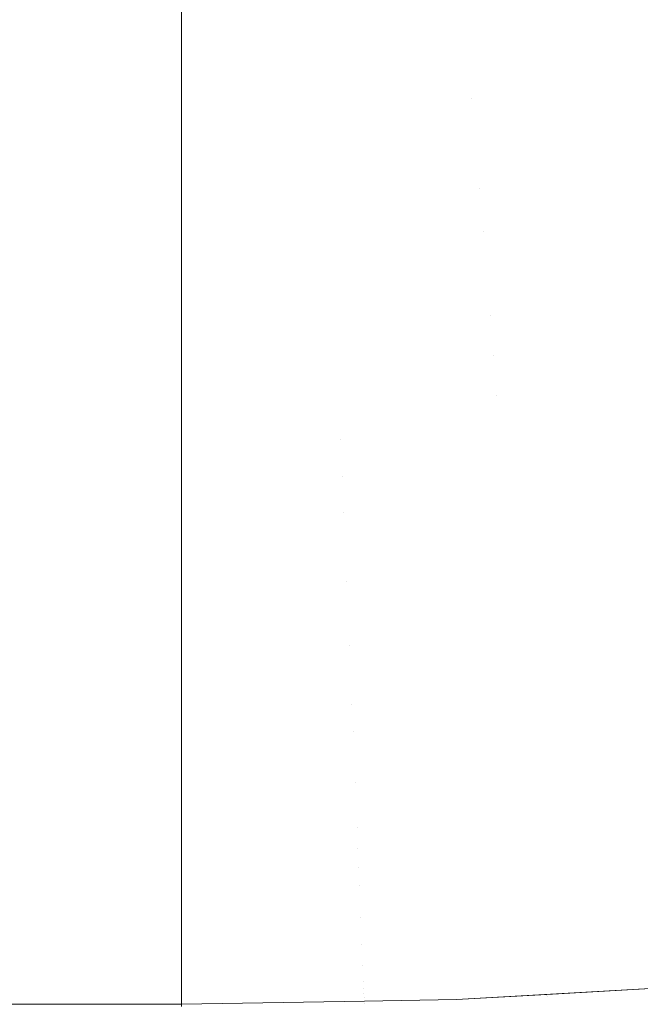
# Model space of a CAD drawing. Header units: centimetres. Extents: x -35.1 to 36.2, y 4.2 to 6.
# Tile 222 of 256: x 11.9935 to 12.0219, y 4.5002 to 4.5452. Entities that reach past the tile are written whole.
import ezdxf

# ---------------------------------------------------------------- set-up
doc = ezdxf.new("R2010")
doc.units = ezdxf.units.CM
doc.header["$LTSCALE"] = 2.54
doc.layers.add('Lucido design-1', color=7, linetype='Continuous')

# ---------------------------------------------------------------- blocks, each defined once
blk = doc.blocks.new('Gruppo-4-1')
at = {"color": 7, "linetype": 'Continuous', "lineweight": 9}
blk.add_3dface([(-34.952766, 5.900212, -2276.22217), (-34.952766, 4.300212, -2276.22217), (36.079692, 4.300212, -2276.22217), (36.079692, 5.900212, -2276.22217)], dxfattribs=at)
for points, invisible_edges in [([(12.013993, 4.543669, -2276.639901), (12.013815, 4.545793, -2276.63847), (12.026663, 4.546695, -2276.63847), (12.027018, 4.544583, -2276.639901)], 15), ([(12.000892, 4.542854, -2276.640255), (-10.873967, 4.542854, -2276.640255), (-10.873967, 4.546482, -2276.637831), (12.000892, 4.546482, -2276.637831)], 5), ([(12.000892, 4.542854, -2276.640255), (12.000892, 4.546482, -2276.637831), (12.013815, 4.545793, -2276.63847), (12.013993, 4.543669, -2276.639901)], 14), ([(12.027018, 4.544583, -2276.639901), (12.027367, 4.542504, -2276.64139), (12.014168, 4.541577, -2276.64139), (12.013993, 4.543669, -2276.639901)], 15), ([(12.013993, 4.543669, -2276.639901), (12.014168, 4.541577, -2276.64139), (12.000892, 4.542854, -2276.640255)], 11), ([(12.000892, 4.539336, -2276.642835), (-10.873967, 4.539336, -2276.642835), (-10.873967, 4.542854, -2276.640255), (12.000892, 4.542854, -2276.640255)], 5), ([(12.000892, 4.539336, -2276.642835), (12.000892, 4.542854, -2276.640255), (12.014168, 4.541577, -2276.64139)], 10), ([(12.01434, 4.53952, -2276.642934), (12.014168, 4.541577, -2276.64139), (12.027367, 4.542504, -2276.64139), (12.02771, 4.540459, -2276.642934)], 15), ([(12.014168, 4.541577, -2276.64139), (12.01434, 4.53952, -2276.642934), (12.000892, 4.539336, -2276.642835)], 11), ([(12.02771, 4.540459, -2276.642934), (12.028047, 4.538451, -2276.644535), (12.014509, 4.5375, -2276.644535), (12.01434, 4.53952, -2276.642934)], 15), ([(12.000892, 4.539336, -2276.642835), (12.01434, 4.53952, -2276.642934), (12.014509, 4.5375, -2276.644535)], 11), ([(12.000892, 4.535933, -2276.645566), (-10.873967, 4.535933, -2276.645566), (-10.873967, 4.539336, -2276.642835), (12.000892, 4.539336, -2276.642835)], 5), ([(12.014509, 4.5375, -2276.644535), (12.000892, 4.535933, -2276.645566), (12.000892, 4.539336, -2276.642835)], 9), ([(12.014675, 4.53552, -2276.646189), (12.014509, 4.5375, -2276.644535), (12.028047, 4.538451, -2276.644535), (12.028378, 4.536482, -2276.646189)], 15), ([(12.000892, 4.535933, -2276.645566), (12.014509, 4.5375, -2276.644535), (12.014675, 4.53552, -2276.646189)], 11), ([(12.028378, 4.536482, -2276.646189), (12.028701, 4.534554, -2276.647895), (12.014837, 4.533581, -2276.647895), (12.014675, 4.53552, -2276.646189)], 15), ([(12.000892, 4.532653, -2276.648442), (-10.873967, 4.532653, -2276.648442), (-10.873967, 4.535933, -2276.645566), (12.000892, 4.535933, -2276.645566)], 5), ([(12.014675, 4.53552, -2276.646189), (12.014837, 4.533581, -2276.647895), (12.000892, 4.532653, -2276.648442), (12.000892, 4.535933, -2276.645566)], 11), ([(12.014996, 4.531685, -2276.649653), (12.014837, 4.533581, -2276.647895), (12.028701, 4.534554, -2276.647895), (12.029018, 4.532669, -2276.649653)], 15), ([(12.000892, 4.532653, -2276.648442), (12.014837, 4.533581, -2276.647895), (12.014996, 4.531685, -2276.649653)], 11), ([(12.000892, 4.532653, -2276.648442), (12.000892, 4.529501, -2276.651459), (-10.873967, 4.529501, -2276.651459), (-10.873967, 4.531371, -2276.649669)], 10), ([(-10.873967, 4.531371, -2276.649669), (-10.873967, 4.532653, -2276.648442), (12.000892, 4.532653, -2276.648442)], 10), ([(12.000892, 4.529501, -2276.651459), (12.000892, 4.532653, -2276.648442), (12.014996, 4.531685, -2276.649653)], 10), ([(12.029018, 4.532669, -2276.649653), (12.029326, 4.53083, -2276.651459), (12.015151, 4.529834, -2276.651459), (12.014996, 4.531685, -2276.649653)], 15), ([(12.014996, 4.531685, -2276.649653), (12.015151, 4.529834, -2276.651459), (12.000892, 4.529501, -2276.651459)], 11), ([(12.015151, 4.529834, -2276.651459), (12.029326, 4.53083, -2276.651459), (12.02248, 4.528451, -2276.653313)], 11), ([(12.000892, 4.527711, -2276.653329), (12.000892, 4.529501, -2276.651459), (12.015151, 4.529834, -2276.651459)], 10), ([(12.015151, 4.529834, -2276.651459), (12.015302, 4.528031, -2276.653313), (12.000892, 4.527711, -2276.653329)], 11), ([(12.02248, 4.528451, -2276.653313), (12.015302, 4.528031, -2276.653313), (12.015151, 4.529834, -2276.651459)], 11), ([(-10.873967, 4.527711, -2276.653329), (-10.873967, 4.529501, -2276.651459), (12.000892, 4.529501, -2276.651459), (12.000892, 4.527711, -2276.653329)], 10), ([(12.0227, 4.526702, -2276.655213), (12.015449, 4.526277, -2276.655213), (12.015302, 4.528031, -2276.653313), (12.02248, 4.528451, -2276.653313)], 15), ([(12.000892, 4.526484, -2276.654611), (12.000892, 4.527711, -2276.653329), (12.015302, 4.528031, -2276.653313)], 10), ([(12.015302, 4.528031, -2276.653313), (12.015449, 4.526277, -2276.655213), (12.000892, 4.526484, -2276.654611)], 11), ([(12.000892, 4.527711, -2276.653329), (12.000892, 4.526484, -2276.654611), (-10.873967, 4.526484, -2276.654611), (-10.873967, 4.527711, -2276.653329)], 10), ([(-10.873967, 4.525948, -2276.655222), (-10.873967, 4.526484, -2276.654611), (12.000892, 4.526484, -2276.654611), (12.000892, 4.525948, -2276.655222)], 10), ([(12.000892, 4.526484, -2276.654611), (12.015449, 4.526277, -2276.655213), (12.008176, 4.526022, -2276.655213)], 11), ([(12.008176, 4.526022, -2276.655213), (12.000892, 4.525948, -2276.655222), (12.000892, 4.526484, -2276.654611)], 9), ([(12.022914, 4.525002, -2276.657156), (12.015591, 4.524574, -2276.657156), (12.015449, 4.526277, -2276.655213), (12.0227, 4.526702, -2276.655213)], 15), ([(12.000892, 4.525948, -2276.655222), (12.000892, 4.523608, -2276.657891), (-10.873967, 4.523608, -2276.657891), (-10.873967, 4.525948, -2276.655222)], 10), ([(12.008247, 4.524317, -2276.657156), (12.000892, 4.523608, -2276.657891), (12.000892, 4.525948, -2276.655222), (12.008176, 4.526022, -2276.655213)], 13), ([(12.008176, 4.526022, -2276.655213), (12.015449, 4.526277, -2276.655213), (12.015591, 4.524574, -2276.657156), (12.008247, 4.524317, -2276.657156)], 15), ([(12.023121, 4.523356, -2276.65914), (12.015729, 4.522923, -2276.65914), (12.015591, 4.524574, -2276.657156), (12.022914, 4.525002, -2276.657156)], 15), ([(12.008316, 4.522663, -2276.65914), (12.000892, 4.523608, -2276.657891), (12.008247, 4.524317, -2276.657156)], 11), ([(12.008247, 4.524317, -2276.657156), (12.015591, 4.524574, -2276.657156), (12.015729, 4.522923, -2276.65914), (12.008316, 4.522663, -2276.65914)], 15), ([(12.000892, 4.520877, -2276.661294), (-10.873967, 4.520877, -2276.661294), (-10.873967, 4.523608, -2276.657891), (12.000892, 4.523608, -2276.657891)], 5), ([(12.000892, 4.520877, -2276.661294), (12.000892, 4.523608, -2276.657891), (12.008316, 4.522663, -2276.65914)], 10), ([(12.023321, 4.521762, -2276.661164), (12.015863, 4.521326, -2276.661164), (12.015729, 4.522923, -2276.65914), (12.023121, 4.523356, -2276.65914)], 15), ([(12.008316, 4.522663, -2276.65914), (12.015729, 4.522923, -2276.65914), (12.015863, 4.521326, -2276.661164), (12.008383, 4.521064, -2276.661164)], 15), ([(12.008316, 4.522663, -2276.65914), (12.008383, 4.521064, -2276.661164), (12.000892, 4.520877, -2276.661294)], 11), ([(12.023514, 4.520224, -2276.663225), (12.015992, 4.519784, -2276.663225), (12.015863, 4.521326, -2276.661164), (12.023321, 4.521762, -2276.661164)], 15), ([(12.000892, 4.520877, -2276.661294), (12.008383, 4.521064, -2276.661164), (12.008448, 4.51952, -2276.663225)], 11), ([(12.008383, 4.521064, -2276.661164), (12.015863, 4.521326, -2276.661164), (12.015992, 4.519784, -2276.663225), (12.008448, 4.51952, -2276.663225)], 15), ([(12.000892, 4.518297, -2276.664812), (-10.873967, 4.518297, -2276.664812), (-10.873967, 4.520877, -2276.661294), (12.000892, 4.520877, -2276.661294)], 5), ([(12.008448, 4.51952, -2276.663225), (12.000892, 4.518297, -2276.664812), (12.000892, 4.520877, -2276.661294)], 9), ([(12.023701, 4.518742, -2276.665321), (12.016116, 4.518299, -2276.665321), (12.015992, 4.519784, -2276.663225), (12.023514, 4.520224, -2276.663225)], 15), ([(12.008448, 4.51952, -2276.663225), (12.015992, 4.519784, -2276.663225), (12.016116, 4.518299, -2276.665321), (12.00851, 4.518032, -2276.665321)], 15), ([(12.00851, 4.518032, -2276.665321), (12.000892, 4.518297, -2276.664812), (12.008448, 4.51952, -2276.663225)], 11), ([(12.02388, 4.517318, -2276.667449), (12.016236, 4.516871, -2276.667449), (12.016116, 4.518299, -2276.665321), (12.023701, 4.518742, -2276.665321)], 15), ([(12.000892, 4.515873, -2276.66844), (-10.873967, 4.515873, -2276.66844), (-10.873967, 4.518297, -2276.664812), (12.000892, 4.518297, -2276.664812)], 5), ([(12.00857, 4.516602, -2276.667449), (12.000892, 4.515873, -2276.66844), (12.000892, 4.518297, -2276.664812), (12.00851, 4.518032, -2276.665321)], 13), ([(12.00851, 4.518032, -2276.665321), (12.016116, 4.518299, -2276.665321), (12.016236, 4.516871, -2276.667449), (12.00857, 4.516602, -2276.667449)], 15), ([(12.024051, 4.515952, -2276.669608), (12.01635, 4.515501, -2276.669608), (12.016236, 4.516871, -2276.667449), (12.02388, 4.517318, -2276.667449)], 15), ([(12.008627, 4.515231, -2276.669608), (12.000892, 4.515873, -2276.66844), (12.00857, 4.516602, -2276.667449)], 11), ([(12.00857, 4.516602, -2276.667449), (12.016236, 4.516871, -2276.667449), (12.01635, 4.515501, -2276.669608), (12.008627, 4.515231, -2276.669608)], 15), ([(12.000892, 4.513609, -2276.67217), (-10.873967, 4.513609, -2276.67217), (-10.873967, 4.515873, -2276.66844), (12.000892, 4.515873, -2276.66844)], 5), ([(12.008682, 4.513919, -2276.671794), (12.000892, 4.513609, -2276.67217), (12.000892, 4.515873, -2276.66844), (12.008627, 4.515231, -2276.669608)], 13), ([(12.024216, 4.514645, -2276.671794), (12.01646, 4.514191, -2276.671794), (12.01635, 4.515501, -2276.669608), (12.024051, 4.515952, -2276.669608)], 15), ([(12.008627, 4.515231, -2276.669608), (12.01635, 4.515501, -2276.669608), (12.01646, 4.514191, -2276.671794), (12.008682, 4.513919, -2276.671794)], 15), ([(12.024372, 4.513398, -2276.674006), (12.016565, 4.512941, -2276.674006), (12.01646, 4.514191, -2276.671794), (12.024216, 4.514645, -2276.671794)], 15), ([(12.008734, 4.512667, -2276.674006), (12.000892, 4.513609, -2276.67217), (12.008682, 4.513919, -2276.671794)], 11), ([(12.008682, 4.513919, -2276.671794), (12.01646, 4.514191, -2276.671794), (12.016565, 4.512941, -2276.674006), (12.008734, 4.512667, -2276.674006)], 15), ([(12.000892, 4.511511, -2276.675995), (-10.873967, 4.511511, -2276.675995), (-10.873967, 4.513609, -2276.67217), (12.000892, 4.513609, -2276.67217)], 5), ([(12.000892, 4.511511, -2276.675995), (12.000892, 4.513609, -2276.67217), (12.008734, 4.512667, -2276.674006)], 10), ([(12.024521, 4.512212, -2276.676241), (12.016664, 4.511752, -2276.676241), (12.016565, 4.512941, -2276.674006), (12.024372, 4.513398, -2276.674006)], 15), ([(12.008734, 4.512667, -2276.674006), (12.016565, 4.512941, -2276.674006), (12.016664, 4.511752, -2276.676241), (12.008784, 4.511476, -2276.676241)], 15), ([(12.008734, 4.512667, -2276.674006), (12.008784, 4.511476, -2276.676241), (12.000892, 4.511511, -2276.675995)], 11), ([(12.024663, 4.511086, -2276.678496), (12.016759, 4.510624, -2276.678496), (12.016664, 4.511752, -2276.676241), (12.024521, 4.512212, -2276.676241)], 15), ([(12.008784, 4.511476, -2276.676241), (12.016664, 4.511752, -2276.676241), (12.016759, 4.510624, -2276.678496), (12.008831, 4.510346, -2276.678496)], 15), ([(12.000892, 4.509581, -2276.679908), (-10.873967, 4.509581, -2276.679908), (-10.873967, 4.511511, -2276.675995), (12.000892, 4.511511, -2276.675995)], 5), ([(12.000892, 4.511511, -2276.675995), (12.008784, 4.511476, -2276.676241), (12.008831, 4.510346, -2276.678496)], 11), ([(12.008831, 4.510346, -2276.678496), (12.000892, 4.509581, -2276.679908), (12.000892, 4.511511, -2276.675995)], 9), ([(12.024797, 4.510022, -2276.680769), (12.016848, 4.509557, -2276.680769), (12.016759, 4.510624, -2276.678496), (12.024663, 4.511086, -2276.678496)], 15), ([(12.008876, 4.509278, -2276.680769), (12.000892, 4.509581, -2276.679908), (12.008831, 4.510346, -2276.678496)], 11), ([(12.008831, 4.510346, -2276.678496), (12.016759, 4.510624, -2276.678496), (12.016848, 4.509557, -2276.680769), (12.008876, 4.509278, -2276.680769)], 15), ([(12.024923, 4.50902, -2276.683058), (12.016932, 4.508553, -2276.683058), (12.016848, 4.509557, -2276.680769), (12.024797, 4.510022, -2276.680769)], 15), ([(12.000892, 4.507824, -2276.683902), (-10.873967, 4.507824, -2276.683902), (-10.873967, 4.509581, -2276.679908), (12.000892, 4.509581, -2276.679908)], 5), ([(12.008918, 4.508272, -2276.683058), (12.000892, 4.507824, -2276.683902), (12.000892, 4.509581, -2276.679908), (12.008876, 4.509278, -2276.680769)], 13), ([(12.008876, 4.509278, -2276.680769), (12.016848, 4.509557, -2276.680769), (12.016932, 4.508553, -2276.683058), (12.008918, 4.508272, -2276.683058)], 15), ([(12.025041, 4.508079, -2276.68536), (12.017011, 4.50761, -2276.68536), (12.016932, 4.508553, -2276.683058), (12.024923, 4.50902, -2276.683058)], 15), ([(12.008918, 4.508272, -2276.683058), (12.016932, 4.508553, -2276.683058), (12.017011, 4.50761, -2276.68536), (12.008957, 4.507327, -2276.68536)], 15), ([(12.008957, 4.507327, -2276.68536), (12.000892, 4.507824, -2276.683902), (12.008918, 4.508272, -2276.683058)], 11), ([(12.025151, 4.5072, -2276.687674), (12.017085, 4.506729, -2276.687674), (12.017011, 4.50761, -2276.68536), (12.025041, 4.508079, -2276.68536)], 15), ([(12.000892, 4.506243, -2276.687968), (-10.873967, 4.506243, -2276.687968), (-10.873967, 4.507824, -2276.683902), (12.000892, 4.507824, -2276.683902)], 5), ([(12.000892, 4.506243, -2276.687968), (12.000892, 4.507824, -2276.683902), (12.008957, 4.507327, -2276.68536)], 10), ([(12.008957, 4.507327, -2276.68536), (12.017011, 4.50761, -2276.68536), (12.017085, 4.506729, -2276.687674), (12.008994, 4.506445, -2276.687674)], 15), ([(12.008957, 4.507327, -2276.68536), (12.008994, 4.506445, -2276.687674), (12.000892, 4.506243, -2276.687968)], 11), ([(12.025254, 4.506383, -2276.689995), (12.017153, 4.505909, -2276.689995), (12.017085, 4.506729, -2276.687674), (12.025151, 4.5072, -2276.687674)], 15), ([(12.008994, 4.506445, -2276.687674), (12.017085, 4.506729, -2276.687674), (12.017153, 4.505909, -2276.689995), (12.009029, 4.505625, -2276.689995)], 15), ([(12.000892, 4.50484, -2276.692099), (-10.873967, 4.50484, -2276.692099), (-10.873967, 4.506243, -2276.687968), (12.000892, 4.506243, -2276.687968)], 5), ([(12.009029, 4.505625, -2276.689995), (12.000892, 4.506243, -2276.687968), (12.008994, 4.506445, -2276.687674)], 11), ([(12.000892, 4.50484, -2276.692099), (12.000892, 4.506243, -2276.687968), (12.009029, 4.505625, -2276.689995)], 10), ([(12.025349, 4.505627, -2276.692323), (12.017217, 4.505152, -2276.692323), (12.017153, 4.505909, -2276.689995), (12.025254, 4.506383, -2276.689995)], 15), ([(12.009029, 4.505625, -2276.689995), (12.017153, 4.505909, -2276.689995), (12.017217, 4.505152, -2276.692323), (12.00906, 4.504866, -2276.692323)], 15), ([(12.009029, 4.505625, -2276.689995), (12.00906, 4.504866, -2276.692323), (12.000892, 4.50484, -2276.692099)], 11), ([(12.025436, 4.504932, -2276.694654), (12.017275, 4.504455, -2276.694654), (12.017217, 4.505152, -2276.692323), (12.025349, 4.505627, -2276.692323)], 15), ([(12.000892, 4.503619, -2276.696288), (-10.873967, 4.503619, -2276.696288), (-10.873967, 4.50484, -2276.692099), (12.000892, 4.50484, -2276.692099)], 5), ([(12.000892, 4.50484, -2276.692099), (12.00906, 4.504866, -2276.692323), (12.00909, 4.504168, -2276.694654)], 11), ([(12.00909, 4.504168, -2276.694654), (12.000892, 4.503619, -2276.696288), (12.000892, 4.50484, -2276.692099)], 9), ([(12.00906, 4.504866, -2276.692323), (12.017217, 4.505152, -2276.692323), (12.017275, 4.504455, -2276.694654), (12.00909, 4.504168, -2276.694654)], 15), ([(12.025516, 4.504298, -2276.696987), (12.017328, 4.503819, -2276.696987), (12.017275, 4.504455, -2276.694654), (12.025436, 4.504932, -2276.694654)], 15), ([(12.00909, 4.504168, -2276.694654), (12.017275, 4.504455, -2276.694654), (12.017328, 4.503819, -2276.696987), (12.009116, 4.503531, -2276.696987)], 15), ([(12.009116, 4.503531, -2276.696987), (12.000892, 4.503619, -2276.696288), (12.00909, 4.504168, -2276.694654)], 11), ([(12.025588, 4.503723, -2276.699319), (12.017376, 4.503243, -2276.699319), (12.017328, 4.503819, -2276.696987), (12.025516, 4.504298, -2276.696987)], 15), ([(12.000892, 4.502582, -2276.700526), (-10.873967, 4.502582, -2276.700526), (-10.873967, 4.503619, -2276.696288), (12.000892, 4.503619, -2276.696288)], 5), ([(12.00914, 4.502954, -2276.699319), (12.000892, 4.502582, -2276.700526), (12.000892, 4.503619, -2276.696288), (12.009116, 4.503531, -2276.696987)], 13), ([(12.009116, 4.503531, -2276.696987), (12.017328, 4.503819, -2276.696987), (12.017376, 4.503243, -2276.699319), (12.00914, 4.502954, -2276.699319)], 15), ([(12.025653, 4.503208, -2276.701649), (12.01742, 4.502726, -2276.701649), (12.017376, 4.503243, -2276.699319), (12.025588, 4.503723, -2276.699319)], 15), ([(12.00914, 4.502954, -2276.699319), (12.017376, 4.503243, -2276.699319), (12.01742, 4.502726, -2276.701649), (12.009162, 4.502437, -2276.701649)], 15), ([(12.02571, 4.502751, -2276.703974), (12.017458, 4.502268, -2276.703974), (12.01742, 4.502726, -2276.701649), (12.025653, 4.503208, -2276.701649)], 15), ([(12.000892, 4.501731, -2276.704805), (-10.873967, 4.501731, -2276.704805), (-10.873967, 4.502582, -2276.700526), (12.000892, 4.502582, -2276.700526)], 5), ([(12.009162, 4.502437, -2276.701649), (12.000892, 4.502582, -2276.700526), (12.00914, 4.502954, -2276.699319)], 11), ([(12.009181, 4.501978, -2276.703974), (12.000892, 4.501731, -2276.704805), (12.000892, 4.502582, -2276.700526), (12.009162, 4.502437, -2276.701649)], 13), ([(12.009162, 4.502437, -2276.701649), (12.01742, 4.502726, -2276.701649), (12.017458, 4.502268, -2276.703974), (12.009181, 4.501978, -2276.703974)], 15), ([(12.025761, 4.502352, -2276.706291), (12.017491, 4.501868, -2276.706291), (12.017458, 4.502268, -2276.703974), (12.02571, 4.502751, -2276.703974)], 15), ([(12.009181, 4.501978, -2276.703974), (12.017458, 4.502268, -2276.703974), (12.017491, 4.501868, -2276.706291), (12.009198, 4.501578, -2276.706291)], 15), ([(12.025804, 4.50201, -2276.7086), (12.01752, 4.501525, -2276.7086), (12.017491, 4.501868, -2276.706291), (12.025761, 4.502352, -2276.706291)], 15), ([(12.000892, 4.501068, -2276.709117), (-10.873967, 4.501068, -2276.709117), (-10.873967, 4.501731, -2276.704805), (12.000892, 4.501731, -2276.704805)], 5), ([(12.009198, 4.501578, -2276.706291), (12.000892, 4.501731, -2276.704805), (12.009181, 4.501978, -2276.703974)], 11), ([(12.009212, 4.501234, -2276.7086), (12.000892, 4.501068, -2276.709117), (12.000892, 4.501731, -2276.704805), (12.009198, 4.501578, -2276.706291)], 13), ([(12.009198, 4.501578, -2276.706291), (12.017491, 4.501868, -2276.706291), (12.01752, 4.501525, -2276.7086), (12.009212, 4.501234, -2276.7086)], 15), ([(12.02584, 4.501723, -2276.710899), (12.017544, 4.501238, -2276.710899), (12.01752, 4.501525, -2276.7086), (12.025804, 4.50201, -2276.7086)], 15), ([(12.025869, 4.501492, -2276.713185), (12.017564, 4.501006, -2276.713185), (12.017544, 4.501238, -2276.710899), (12.02584, 4.501723, -2276.710899)], 15), ([(12.009224, 4.500947, -2276.710899), (12.000892, 4.501068, -2276.709117), (12.009212, 4.501234, -2276.7086)], 11), ([(12.009212, 4.501234, -2276.7086), (12.01752, 4.501525, -2276.7086), (12.017544, 4.501238, -2276.710899), (12.009224, 4.500947, -2276.710899)], 15), ([(12.009224, 4.500947, -2276.710899), (12.017544, 4.501238, -2276.710899), (12.017564, 4.501006, -2276.713185), (12.009234, 4.500714, -2276.713185)], 15), ([(12.028177, 4.501255, -2276.92217), (12.017594, 4.500664, -2276.92217), (12.013455, 4.500433, -2276.72217), (12.025917, 4.501129, -2276.72217)], 10), ([(12.025891, 4.501314, -2276.715456), (12.017578, 4.500827, -2276.715456), (12.017564, 4.501006, -2276.713185), (12.025869, 4.501492, -2276.713185)], 15), ([(12.025907, 4.501188, -2276.717712), (12.017589, 4.500701, -2276.717712), (12.017578, 4.500827, -2276.715456), (12.025891, 4.501314, -2276.715456)], 15), ([(12.017594, 4.500664, -2276.92217), (12.028177, 4.501255, -2276.92217), (12.025926, 4.501039, -2276.925344)], 10), ([(12.000892, 4.500593, -2276.713454), (-10.873967, 4.500593, -2276.713454), (-10.873967, 4.501068, -2276.709117), (12.000892, 4.501068, -2276.709117)], 5), ([(12.000892, 4.500593, -2276.713454), (12.000892, 4.501068, -2276.709117), (12.009224, 4.500947, -2276.710899)], 10), ([(12.009224, 4.500947, -2276.710899), (12.009234, 4.500714, -2276.713185), (12.000892, 4.500593, -2276.713454)], 11), ([(12.009234, 4.500714, -2276.713185), (12.017564, 4.501006, -2276.713185), (12.017578, 4.500827, -2276.715456), (12.009241, 4.500535, -2276.715456)], 15), ([(12.009241, 4.500535, -2276.715456), (12.017578, 4.500827, -2276.715456), (12.017589, 4.500701, -2276.717712), (12.009247, 4.500409, -2276.717712)], 15), ([(12.025917, 4.501129, -2276.72217), (12.013455, 4.500433, -2276.72217), (12.017595, 4.500627, -2276.71995)], 10), ([(12.025916, 4.501114, -2276.71995), (12.017595, 4.500627, -2276.71995), (12.017589, 4.500701, -2276.717712), (12.025907, 4.501188, -2276.717712)], 15), ([(12.025926, 4.501039, -2276.925344), (12.017602, 4.500552, -2276.925344), (12.017594, 4.500664, -2276.92217)], 11), ([(12.017595, 4.500627, -2276.71995), (12.025916, 4.501114, -2276.71995), (12.025917, 4.501129, -2276.72217)], 11), ([(12.025945, 4.500882, -2276.928615), (12.017615, 4.500395, -2276.928615), (12.017602, 4.500552, -2276.925344), (12.025926, 4.501039, -2276.925344)], 15), ([(12.02598, 4.500609, -2276.931982), (12.017638, 4.500121, -2276.931982), (12.017615, 4.500395, -2276.928615), (12.025945, 4.500882, -2276.928615)], 15), ([(12.000892, 4.500307, -2276.717808), (-10.873967, 4.500307, -2276.717808), (-10.873967, 4.500593, -2276.713454), (12.000892, 4.500593, -2276.713454)], 5), ([(12.009241, 4.500535, -2276.715456), (12.000892, 4.500593, -2276.713454), (12.009234, 4.500714, -2276.713185)], 11), ([(12.000892, 4.500307, -2276.717808), (12.000892, 4.500593, -2276.713454), (12.009241, 4.500535, -2276.715456)], 10), ([(12.009241, 4.500535, -2276.715456), (12.009247, 4.500409, -2276.717712), (12.000892, 4.500307, -2276.717808)], 11), ([(12.000892, 4.500307, -2276.717808), (12.009247, 4.500409, -2276.717712), (12.00925, 4.500334, -2276.71995)], 11), ([(12.000892, 4.500143, -2276.925343), (12.000892, 4.500212, -2276.92217), (12.00925, 4.500359, -2276.92217)], 8), ([(12.00925, 4.500359, -2276.92217), (12.009253, 4.500259, -2276.925344), (12.000892, 4.500143, -2276.925343)], 11), ([(12.00925, 4.500359, -2276.92217), (12.000892, 4.500212, -2276.92217), (12.000892, 4.500212, -2276.72217), (12.00925, 4.500359, -2276.72217)], 8), ([(12.00925, 4.500359, -2276.72217), (12.000892, 4.500212, -2276.72217), (12.000892, 4.50026, -2276.719951)], 8), ([(12.000892, 4.50026, -2276.719951), (12.00925, 4.500334, -2276.71995), (12.00925, 4.500359, -2276.72217)], 11), ([(12.00925, 4.500334, -2276.71995), (12.000892, 4.50026, -2276.719951), (12.000892, 4.500307, -2276.717808)], 9), ([(12.009247, 4.500409, -2276.717712), (12.017589, 4.500701, -2276.717712), (12.017595, 4.500627, -2276.71995), (12.00925, 4.500334, -2276.71995)], 15), ([(12.00925, 4.500334, -2276.71995), (12.017595, 4.500627, -2276.71995), (12.013455, 4.500433, -2276.72217)], 11), ([(12.009253, 4.500259, -2276.925344), (12.00925, 4.500359, -2276.92217), (12.013455, 4.500433, -2276.92217)], 9), ([(12.00925, 4.500359, -2276.72217), (12.013455, 4.500433, -2276.72217), (12.013455, 4.500433, -2276.92217), (12.00925, 4.500359, -2276.92217)], 10), ([(12.013455, 4.500433, -2276.72217), (12.00925, 4.500359, -2276.72217), (12.00925, 4.500334, -2276.71995)], 10), ([(12.013455, 4.500433, -2276.92217), (12.017602, 4.500552, -2276.925344), (12.009253, 4.500259, -2276.925344)], 11), ([(12.009253, 4.500259, -2276.925344), (12.017602, 4.500552, -2276.925344), (12.017615, 4.500395, -2276.928615), (12.00926, 4.500102, -2276.928615)], 15), ([(12.00926, 4.500102, -2276.928615), (12.017615, 4.500395, -2276.928615), (12.017638, 4.500121, -2276.931982), (12.009271, 4.499827, -2276.931982)], 15), ([(12.013455, 4.500433, -2276.92217), (12.017594, 4.500664, -2276.92217), (12.017602, 4.500552, -2276.925344)], 10), ([(12.017594, 4.500664, -2276.92217), (12.013455, 4.500433, -2276.92217), (12.013455, 4.500433, -2276.72217)], 10), ([(12.02603, 4.500208, -2276.935444), (12.017671, 4.499719, -2276.935444), (12.017638, 4.500121, -2276.931982), (12.02598, 4.500609, -2276.931982)], 15), ([(-10.873967, 4.50026, -2276.719951), (-10.873967, 4.500307, -2276.717808), (12.000892, 4.500307, -2276.717808), (12.000892, 4.50026, -2276.719951)], 10), ([(12.000892, 4.50026, -2276.719951), (12.000892, 4.500212, -2276.72217), (-10.873967, 4.500212, -2276.72217), (-10.873967, 4.50026, -2276.719951)], 8), ([(12.009253, 4.500259, -2276.925344), (12.00926, 4.500102, -2276.928615), (12.000892, 4.500117, -2276.926532)], 11), ([(12.000892, 4.500117, -2276.926532), (12.000892, 4.500143, -2276.925343), (12.009253, 4.500259, -2276.925344)], 10)]:
    blk.add_3dface(points, dxfattribs=dict(at, invisible_edges=invisible_edges))

msp = doc.modelspace()

# ---------------------------------------------------------------- block references
at = {"layer": 'Lucido design-1', "color": 7}
msp.add_blockref('Gruppo-4-1', (0, 0), dxfattribs=at)

doc.saveas('drawing.dxf')
